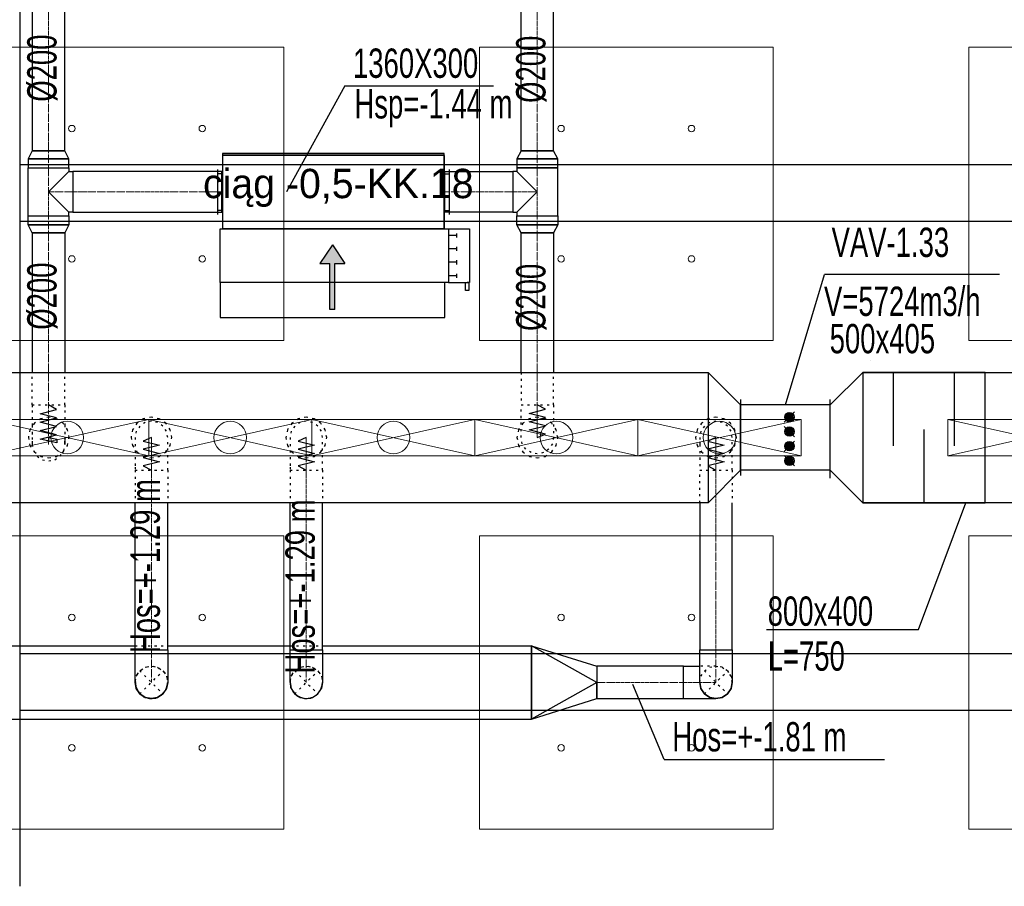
# Model space of a CAD drawing. Header units: centimetres. Extents: x -228435 to 46820, y -89367 to 152985.
# Tile 45 of 252: x -45760 to -39722, y 29250 to 34568. Entities that reach past the tile are written whole.
import ezdxf

# ---------------------------------------------------------------- set-up
doc = ezdxf.new("R2010")
doc.units = ezdxf.units.CM
doc.header["$LTSCALE"] = 50
for name, pattern in [('CADVENT_CENTERLINE', [9.9, 7.4, -1, 0.5, -1]), ('CADVENT_HIDDEN', [0.8, 0.25, -0.55]), ('Kondygnacja  -0_5$0$HIDDEN', [9.525, 6.35, -3.175]), ('Kondygnacja  -0_5$0$HIDDEN2', [4.7625, 3.175, -1.5875]), ('Osie rzutów$0$DASHDOT2', [12.7, 6.35, -3.175, 0, -3.175])]:
    doc.linetypes.add(name, pattern=pattern)
for name, color, linetype in [('01-103-Went PP_poziom-0_5$0$L_Nawiew', 3, 'Continuous'), ('bgde-nawiewDETAILS', 1, 'Continuous'), ('bgde-nawiewEXP', 1, 'Continuous'), ('bgde-nawiewHIDDEN', 1, 'Continuous'), ('bgde-tekst', 7, 'Continuous'), ('bgde-wywiewSOL', 5, 'Continuous'), ('bgde_redukcja', 3, 'Continuous'), ('bgde_tlumik', 6, 'Continuous'), ('bgde_VAV', 7, 'Continuous'), ('bgde_wymiary tłumik VAV', 7, 'Continuous'), ('Kondygnacja  -0_5$0$ARCH_KONSTR_POWYŻEJ RZUTU', 8, 'Kondygnacja  -0_5$0$HIDDEN'), ('Kondygnacja  -0_5$0$ARCH_KONSTR_POWYŻEJ RZUTU_IST', 8, 'Kondygnacja  -0_5$0$HIDDEN2'), ('Osie rzutów$0$ARCH_INFO_OSIE_IST', 8, 'Osie rzutów$0$DASHDOT2'), ('Osie rzutów$0$ARCH_INFO_OSIE_OPISY_IST', 8, 'Continuous')]:
    doc.layers.add(name, color=color, linetype=linetype)
for name, color, linetype, lineweight in [('bgde-nawiewCEN', 7, 'Continuous', 13), ('bgde_AJ_specyfikacja', 2, 'Continuous', 30), ('bgde_nawiewnik', 11, 'Continuous', 5), ('SU Lampy kwadratowe  -05$0$ARCH_SUFITY_PODWIESZANE', 8, 'Continuous', 9)]:
    doc.layers.add(name, color=color, linetype=linetype, lineweight=lineweight)

# ---------------------------------------------------------------- blocks, each defined once
blk = doc.blocks.new('Osie rzutów')
at = {"layer": 'Osie rzutów$0$ARCH_INFO_OSIE_IST', "ltscale": 10}
blk.add_line((8060, 12510), (8060, 4623.26), dxfattribs=at)
blk = doc.blocks.new('SU Lampy kwadratowe  -05$0$moduł sufitu')
at = {"layer": 'SU Lampy kwadratowe  -05$0$ARCH_SUFITY_PODWIESZANE'}
for points in [[(60, -60), (240, -60), (240, -240), (60, -240)], [(360, -60), (540, -60), (540, -240), (360, -240)], [(60, -360), (240, -360), (240, -540), (60, -540)], [(360, -360), (540, -360), (540, -540), (360, -540)]]:
    blk.add_lwpolyline(points, close=True, dxfattribs=at)
for centre in [(110, -110), (190, -110), (410, -110), (490, -110), (110, -190), (190, -190), (410, -190), (490, -190), (110, -410), (190, -410), (410, -410), (490, -410), (110, -490), (190, -490), (410, -490), (490, -490)]:
    blk.add_circle(centre, 2, dxfattribs=at)
blk = doc.blocks.new('SU Lampy kwadratowe  -05')
at = {"layer": 'SU Lampy kwadratowe  -05$0$ARCH_SUFITY_PODWIESZANE'}
for p in [(7460, 8000), (8060, 8000)]:
    blk.add_blockref('SU Lampy kwadratowe  -05$0$moduł sufitu', p, dxfattribs=at)
blk = doc.blocks.new('Kondygnacja  -0_5$0$konstrukcja istniejąca -0.5')
at = {"layer": 'Kondygnacja  -0_5$0$ARCH_KONSTR_POWYŻEJ RZUTU_IST', "ltscale": 10}
blk.add_lwpolyline([(7538, 8575), (7538, 7425)], dxfattribs=at)
at = {"layer": 'Kondygnacja  -0_5$0$ARCH_KONSTR_POWYŻEJ RZUTU_IST', "ltscale": 10, "elevation": 0}
for points in [[(7538, 7867.89), (8582, 7867.89)], [(8582, 7832.89), (7538, 7832.89)], [(7538, 7567.89), (8582, 7567.89)], [(8582, 7532.89), (7538, 7532.89)]]:
    blk.add_lwpolyline(points, dxfattribs=at)
blk = doc.blocks.new('blok')
at = {"layer": 'bgde_VAV', "color": 3, "linetype": 'Continuous', "lineweight": -2}
for p, q in [((-54400.4, 33775), (-54434.2, 33775)), ((-53950.4, 33775), (-54400.4, 33775)), ((-53966.7, 33775), (-54000.4, 33775)), ((-54434.2, 33225), (-54400.4, 33225)), ((-54400.4, 33225), (-54000.4, 33225)), ((-54000.4, 33225), (-53966.7, 33225))]:
    blk.add_line(p, q, dxfattribs=at)
at = {"layer": 'bgde_VAV', "color": 3, "linetype": 'ByBlock', "lineweight": -2}
for p, q in [((-54400.4, 33775), (-54400.4, 33225)), ((-54000.4, 33775), (-54000.4, 33225))]:
    blk.add_line(p, q, dxfattribs=at)
at = {"layer": 'bgde_VAV', "color": 3, "linetype": 'Continuous', "lineweight": -3}
for p, q in [((-54294.7, 33492.5), (-54357.9, 33555.7)), ((-54326.3, 33524.1), (-54354.9, 33524.1)), ((-54326.3, 33524.1), (-54353.5, 33533)), ((-54326.3, 33524.1), (-54353.5, 33515.3)), ((-54326.3, 33524.1), (-54349.5, 33540.9)), ((-54326.3, 33524.1), (-54349.5, 33507.3)), ((-54326.3, 33524.1), (-54343.1, 33547.3)), ((-54326.3, 33524.1), (-54343.1, 33501)), ((-54326.3, 33524.1), (-54335.1, 33551.3)), ((-54326.3, 33524.1), (-54335.1, 33496.9)), ((-54326.3, 33524.1), (-54326.3, 33552.7)), ((-54326.3, 33524.1), (-54317.5, 33551.3)), ((-54326.3, 33524.1), (-54309.5, 33547.3)), ((-54326.3, 33524.1), (-54303.2, 33540.9)), ((-54326.3, 33524.1), (-54299.1, 33533)), ((-54326.3, 33524.1), (-54299.1, 33515.3)), ((-54326.3, 33524.1), (-54303.2, 33507.3)), ((-54326.3, 33524.1), (-54309.5, 33501)), ((-54326.3, 33524.1), (-54317.5, 33496.9)), ((-54326.3, 33524.1), (-54326.3, 33495.5)), ((-54326.3, 33524.1), (-54297.7, 33524.1)), ((-54205.3, 33555.7), (-54268.5, 33492.5)), ((-54236.9, 33524.1), (-54265.5, 33524.1)), ((-54236.9, 33524.1), (-54264.1, 33533)), ((-54236.9, 33524.1), (-54264.1, 33515.3)), ((-54236.9, 33524.1), (-54260, 33540.9)), ((-54236.9, 33524.1), (-54260, 33507.3)), ((-54236.9, 33524.1), (-54253.7, 33547.3)), ((-54236.9, 33524.1), (-54253.7, 33501)), ((-54236.9, 33524.1), (-54245.7, 33551.3)), ((-54236.9, 33524.1), (-54245.7, 33496.9)), ((-54236.9, 33524.1), (-54236.9, 33552.7)), ((-54236.9, 33524.1), (-54228.1, 33551.3)), ((-54236.9, 33524.1), (-54220.1, 33547.3)), ((-54236.9, 33524.1), (-54213.8, 33540.9)), ((-54236.9, 33524.1), (-54209.7, 33533)), ((-54236.9, 33524.1), (-54209.7, 33515.3)), ((-54236.9, 33524.1), (-54213.8, 33507.3)), ((-54236.9, 33524.1), (-54220.1, 33501)), ((-54236.9, 33524.1), (-54228.1, 33496.9)), ((-54236.9, 33524.1), (-54236.9, 33495.5)), ((-54236.9, 33524.1), (-54208.3, 33524.1)), ((-54115.9, 33492.5), (-54179.1, 33555.7)), ((-54147.5, 33524.1), (-54176.1, 33524.1)), ((-54147.5, 33524.1), (-54174.7, 33533)), ((-54147.5, 33524.1), (-54174.7, 33515.3)), ((-54147.5, 33524.1), (-54170.6, 33540.9)), ((-54147.5, 33524.1), (-54170.6, 33507.3)), ((-54147.5, 33524.1), (-54164.3, 33547.3)), ((-54147.5, 33524.1), (-54164.3, 33501)), ((-54147.5, 33524.1), (-54156.3, 33551.3)), ((-54147.5, 33524.1), (-54156.3, 33496.9)), ((-54147.5, 33524.1), (-54147.5, 33552.7)), ((-54147.5, 33524.1), (-54138.7, 33551.3)), ((-54147.5, 33524.1), (-54130.7, 33547.3)), ((-54147.5, 33524.1), (-54124.3, 33540.9)), ((-54147.5, 33524.1), (-54120.3, 33533)), ((-54147.5, 33524.1), (-54120.3, 33515.3)), ((-54147.5, 33524.1), (-54124.3, 33507.3)), ((-54147.5, 33524.1), (-54130.7, 33501)), ((-54147.5, 33524.1), (-54138.7, 33496.9)), ((-54147.5, 33524.1), (-54147.5, 33495.5)), ((-54147.5, 33524.1), (-54118.9, 33524.1)), ((-54026.5, 33555.7), (-54089.7, 33492.5)), ((-54058.1, 33524.1), (-54086.7, 33524.1)), ((-54058.1, 33524.1), (-54085.3, 33533)), ((-54058.1, 33524.1), (-54085.3, 33515.3)), ((-54058.1, 33524.1), (-54081.2, 33540.9)), ((-54058.1, 33524.1), (-54081.2, 33507.3)), ((-54058.1, 33524.1), (-54074.9, 33547.3)), ((-54058.1, 33524.1), (-54074.9, 33501)), ((-54058.1, 33524.1), (-54066.9, 33551.3)), ((-54058.1, 33524.1), (-54066.9, 33496.9)), ((-54058.1, 33524.1), (-54058.1, 33552.7)), ((-54058.1, 33524.1), (-54049.2, 33551.3)), ((-54058.1, 33524.1), (-54041.3, 33547.3)), ((-54058.1, 33524.1), (-54034.9, 33540.9)), ((-54058.1, 33524.1), (-54030.9, 33533)), ((-54058.1, 33524.1), (-54030.9, 33515.3)), ((-54058.1, 33524.1), (-54034.9, 33507.3)), ((-54058.1, 33524.1), (-54041.3, 33501)), ((-54058.1, 33524.1), (-54049.2, 33496.9)), ((-54058.1, 33524.1), (-54058.1, 33495.5)), ((-54058.1, 33524.1), (-54029.5, 33524.1))]:
    blk.add_line(p, q, dxfattribs=at)
for centre in [(-54326.3, 33524.1), (-54236.9, 33524.1), (-54147.5, 33524.1), (-54058.1, 33524.1)]:
    blk.add_ellipse(centre, major_axis=(0, 28.6), ratio=1, start_param=-1.570796, end_param=4.712389, dxfattribs=at)
blk = doc.blocks.new('*a401')
at = {"layer": 'bgde-tekst'}
blk.add_line((0, 0), (911, 0), dxfattribs=at)
blk = doc.blocks.new('*a435')
at = {"layer": 'bgde-tekst'}
blk.add_line((0, 0), (1352, 0), dxfattribs=at)
blk = doc.blocks.new('A$C066D7839')
at = {"layer": 'bgde_nawiewnik'}
for p, q in [((-50, -11.15), (-50, 11.15)), ((-50, 11.15), (50, 11.15)), ((-50, -11.15), (50, 11.15)), ((50, -11.15), (-50, 11.15)), ((50, 11.15), (50, -11.15)), ((50, -11.15), (-50, -11.15))]:
    blk.add_line(p, q, dxfattribs=at)
blk.add_circle((0, 0), 10, dxfattribs=at)
blk = doc.blocks.new('A$C5B3E7367')
at = {"layer": '01-103-Went PP_poziom-0_5$0$L_Nawiew'}
h = blk.add_hatch(color=256, dxfattribs=at)
h.paths.add_polyline_path([(215, 704), (215, 674), (331.7, 674), (331.7, 612.1), (445.9, 689), (331.7, 765.9), (331.7, 704)])
h.paths.add_polyline_path([(48.3, 704), (48.3, 674), (215, 674), (215, 704)])
for p, q in [((215, 1525), (165, 1525)), ((165, 1525), (165, 1505)), ((215, 1400), (215, 1530)), ((545, 1530), (215, 1530)), ((215, 1530), (215, 1515)), ((545, 1400), (545, 1530)), ((165, 1505), (215, 1505)), ((243.8, 1452), (268.8, 1452)), ((256.2, 1452), (256.2, 1400)), ((326.2, 1452), (351.2, 1452)), ((338.8, 1452), (338.8, 1400)), ((408.8, 1452), (433.8, 1452)), ((421.2, 1452), (421.2, 1400)), ((491.2, 1452), (516.2, 1452)), ((503.8, 1452), (503.8, 1400)), ((545, 1400), (215, 1400)), ((215, 1400), (215, 1378)), ((545, 0), (545, 1400)), ((0, 1378), (215, 1378)), ((0, 0), (0, 1378)), ((215, 1378), (215, 0)), ((445.9, 689), (331.7, 765.9)), ((331.7, 704), (331.7, 765.9)), ((48.3, 704), (331.7, 704)), ((48.3, 704), (48.3, 674)), ((48.3, 674), (331.7, 674)), ((445.9, 689), (331.7, 612.1)), ((331.7, 612.1), (331.7, 674)), ((215, 0), (0, 0)), ((215, 0), (545, 0))]:
    blk.add_line(p, q, dxfattribs=at)
blk = doc.blocks.new('A$C53CA46B8')
at = {"layer": 'bgde-wywiewSOL'}
for p, q in [((112.9, 511.1), (-162.1, 511.1)), ((-137.1, 481.1), (-137.1, 511.1)), ((87.9, 481.1), (87.9, 511.1)), ((200.4, 481.1), (-249.6, 481.1)), ((-249.6, 481.1), (-249.6, -878.9)), ((200.4, 481.1), (200.4, -878.9)), ((200.4, -878.9), (-249.6, -878.9)), ((-137.1, -878.9), (-137.1, -908.9)), ((87.9, -878.9), (87.9, -908.9)), ((112.9, -908.9), (-162.1, -908.9))]:
    blk.add_line(p, q, dxfattribs=at)
at = {"layer": '01-103-Went PP_poziom-0_5$0$L_Nawiew'}
blk.add_blockref('A$C5B3E7367', (-794.6, -893.9), dxfattribs=at)
blk = doc.blocks.new('t34')
at = {"layer": 'bgde_tlumik'}
for p, q in [((-40401.3, 25953.2), (-40401.3, 26403.2)), ((-40026.3, 25953.2), (-40026.3, 26403.2)), ((-40213.8, 25603.2), (-40213.8, 26053.2))]:
    blk.add_line(p, q, dxfattribs=at)
blk.add_lwpolyline([(-40588.8, 25603.2), (-39838.8, 25603.2), (-39838.8, 26403.2), (-40588.8, 26403.2)], close=True, dxfattribs=at)

msp = doc.modelspace()

# ---------------------------------------------------------------- linework, layer by layer
at = {"layer": 'bgde-nawiewCEN', "linetype": 'CADVENT_CENTERLINE', "ltscale": 0.06}
for p, q in [((-45583.864, 33762.826), (-45583.864, 37796.041)), ((-42585.602, 33762.826), (-42585.602, 37796.109)), ((-45583.864, 33659.826), (-45583.864, 33762.826)), ((-42585.602, 33659.826), (-42585.602, 33762.826)), ((-45583.864, 33659.826), (-45583.864, 33511.826)), ((-42585.602, 33659.826), (-42585.602, 33511.826)), ((-45583.864, 33511.826), (-45583.864, 33363.826)), ((-45433.864, 33511.826), (-45583.864, 33511.826)), ((-45433.864, 33511.826), (-44521.109, 33511.826)), ((-44517.109, 33511.826), (-44521.109, 33511.826)), ((-43157.109, 33511.826), (-43153.109, 33511.826)), ((-42735.602, 33511.826), (-43153.109, 33511.826)), ((-42735.602, 33511.826), (-42585.602, 33511.826)), ((-42585.602, 33511.826), (-42585.602, 33363.826)), ((-45583.864, 33363.826), (-45583.864, 33260.826)), ((-42585.602, 33363.826), (-42585.602, 33260.826)), ((-45583.864, 33260.826), (-45583.864, 32203.959)), ((-42585.602, 33260.826), (-42585.602, 32203.959)), ((-45583.864, 32203.959), (-45583.864, 32169.297)), ((-42585.602, 32203.959), (-42585.602, 32185.263)), ((-42585.602, 32185.263), (-42585.602, 32134.152)), ((-45583.864, 32169.297), (-45583.762, 32079.087)), ((-42585.602, 32134.152), (-42585.602, 32106.359)), ((-45583.762, 32079.087), (-45583.646, 32035.981)), ((-42585.602, 32106.359), (-42585.602, 32082.833)), ((-42585.602, 32082.833), (-42585.602, 32063.218)), ((-42585.602, 32063.218), (-42585.602, 32047.159)), ((-45583.646, 32035.981), (-45583.496, 32003.983)), ((-45583.496, 32003.983), (-45583.32, 31981.762)), ((-45581.867, 31995.962), (-45581.765, 32003.959)), ((-44952.307, 32003.485), (-44952.307, 32003.959)), ((-44952.307, 32002.359), (-44952.307, 32003.485)), ((-44952.307, 32000.166), (-44952.307, 32002.359)), ((-44002.307, 32003.485), (-44002.307, 32003.959)), ((-44002.307, 32002.359), (-44002.307, 32003.485)), ((-44002.307, 32000.166), (-44002.307, 32002.359)), ((-42585.602, 32047.159), (-42585.602, 32034.3)), ((-42585.602, 32034.3), (-42585.602, 32024.285)), ((-42585.602, 32024.285), (-42585.602, 32016.759)), ((-42585.602, 32016.759), (-42585.602, 32011.366)), ((-42585.602, 32011.366), (-42585.602, 32007.752)), ((-42585.602, 32007.752), (-42585.602, 32005.559)), ((-42585.602, 32005.559), (-42585.602, 32004.433)), ((-42585.602, 32004.433), (-42585.602, 32003.959)), ((-41490.031, 32003.485), (-41490.031, 32003.959)), ((-41490.031, 32002.359), (-41490.031, 32003.485)), ((-41490.031, 32000.166), (-41490.031, 32002.359)), ((-45583.32, 31981.762), (-45583.125, 31967.983)), ((-45583.125, 31967.983), (-45582.919, 31961.315)), ((-45582.919, 31961.315), (-45582.71, 31960.423)), ((-45582.71, 31960.423), (-45582.504, 31963.975)), ((-45582.504, 31963.975), (-45582.309, 31970.638)), ((-45582.309, 31970.638), (-45582.133, 31979.079)), ((-45582.133, 31979.079), (-45581.983, 31987.964)), ((-45581.983, 31987.964), (-45581.867, 31995.962)), ((-44952.307, 31996.552), (-44952.307, 32000.166)), ((-44952.307, 31991.159), (-44952.307, 31996.552)), ((-44952.307, 31983.633), (-44952.307, 31991.159)), ((-44952.307, 31973.618), (-44952.307, 31983.633)), ((-44952.307, 31960.759), (-44952.307, 31973.618)), ((-44952.307, 31944.7), (-44952.307, 31960.759)), ((-44952.307, 31925.085), (-44952.307, 31944.7)), ((-44002.307, 31996.552), (-44002.307, 32000.166)), ((-44002.307, 31991.159), (-44002.307, 31996.552)), ((-44002.307, 31983.633), (-44002.307, 31991.159)), ((-44002.307, 31973.618), (-44002.307, 31983.633)), ((-44002.307, 31960.759), (-44002.307, 31973.618)), ((-44002.307, 31944.7), (-44002.307, 31960.759)), ((-44002.307, 31925.085), (-44002.307, 31944.7)), ((-41490.031, 31996.552), (-41490.031, 32000.166)), ((-41490.031, 31991.159), (-41490.031, 31996.552)), ((-41490.031, 31983.633), (-41490.031, 31991.159)), ((-41490.031, 31973.618), (-41490.031, 31983.633)), ((-41490.031, 31960.759), (-41490.031, 31973.618)), ((-41490.031, 31944.7), (-41490.031, 31960.759)), ((-41490.031, 31925.085), (-41490.031, 31944.7)), ((-44952.307, 31901.559), (-44952.307, 31925.085)), ((-44952.307, 31873.766), (-44952.307, 31901.559)), ((-44002.307, 31901.559), (-44002.307, 31925.085)), ((-44002.307, 31873.766), (-44002.307, 31901.559)), ((-41490.031, 31901.559), (-41490.031, 31925.085)), ((-41490.031, 31873.766), (-41490.031, 31901.559)), ((-44952.307, 31822.655), (-44952.307, 31873.766)), ((-44952.307, 31803.959), (-44952.307, 31822.655)), ((-44002.307, 31822.655), (-44002.307, 31873.766)), ((-44002.307, 31803.959), (-44002.307, 31822.655)), ((-41490.031, 31822.655), (-41490.031, 31873.766)), ((-41490.031, 31803.959), (-41490.031, 31822.655)), ((-44952.307, 31803.959), (-44952.307, 30701.612)), ((-44002.307, 31803.959), (-44002.307, 30701.612)), ((-41490.031, 31803.959), (-41490.031, 30701.612)), ((-44952.307, 30701.612), (-44952.307, 30501.612)), ((-44002.307, 30701.612), (-44002.307, 30501.612)), ((-41490.031, 30701.612), (-41490.031, 30501.612)), ((-42220.939, 30501.612), (-41690.031, 30501.612)), ((-41690.031, 30501.612), (-41490.031, 30501.612))]:
    msp.add_line(p, q, dxfattribs=at)
at = {"layer": 'bgde-nawiewDETAILS', "linetype": 'CADVENT_HIDDEN'}
for p, q in [((-45023.017, 30430.901), (-44881.596, 30572.322)), ((-45023.017, 30572.322), (-44881.596, 30430.901)), ((-44073.017, 30430.901), (-43931.596, 30572.322)), ((-44073.017, 30572.322), (-43931.596, 30430.901)), ((-41560.742, 30430.901), (-41419.321, 30572.322)), ((-41560.742, 30572.322), (-41419.321, 30430.901))]:
    msp.add_line(p, q, dxfattribs=at)
at = {"layer": 'bgde-nawiewEXP', "linetype": 'Continuous'}
for points in [[(-45683.864, 37603.941), (-45683.864, 33762.826), (-45483.864, 33762.826), (-45483.864, 37603.941)], [(-42685.602, 33762.826), (-42485.602, 33762.826), (-42485.602, 37603.941)], [(-42685.602, 33762.826), (-42685.602, 37603.941)], [(-45708.864, 33363.826), (-45708.864, 33659.826), (-45458.864, 33659.826), (-45458.864, 33636.826)], [(-45708.864, 33363.826), (-45458.864, 33363.826), (-45458.864, 33386.826), (-45583.864, 33511.826), (-45458.864, 33636.826), (-45433.864, 33636.826), (-45433.864, 33386.826), (-45458.864, 33386.826)], [(-44521.109, 33386.826), (-44521.109, 33636.826), (-44517.109, 33636.826)], [(-43157.109, 33386.826), (-43153.109, 33386.826), (-43153.109, 33636.826), (-43157.109, 33636.826)], [(-42710.602, 33386.826), (-42585.602, 33511.826), (-42710.602, 33636.826)], [(-44521.109, 33386.826), (-44517.109, 33386.826)], [(-45683.864, 33260.826), (-45683.864, 32403.941)], [(-45683.864, 33260.826), (-45483.864, 33260.826), (-45483.864, 32403.941)], [(-42685.602, 32403.941), (-42685.602, 33260.826), (-42485.602, 33260.826), (-42485.602, 32403.941)], [(-41538.801, 31603.941), (-59190.003, 31603.941), (-59190.003, 32403.941), (-41538.801, 32403.941)], [(-40588.801, 32403.941), (630.964, 32403.941), (630.964, 31603.941), (-40588.801, 31603.941)], [(-45052.307, 30701.612), (-44852.307, 30701.612), (-44852.307, 31603.941)], [(-45052.307, 30701.612), (-45052.307, 31603.941)], [(-44102.307, 30701.612), (-43902.307, 30701.612), (-43902.307, 31603.941)], [(-44102.307, 30701.612), (-44102.307, 31603.941)], [(-41590.031, 31603.941), (-41590.031, 30701.612), (-41390.031, 30701.612), (-41390.031, 31603.941)], [(-46548.659, 30726.612), (-45052.307, 30726.612)], [(-44852.307, 30726.612), (-44102.307, 30726.612)], [(-44102.307, 30501.612), (-44102.307, 30701.612), (-43902.307, 30701.612), (-43902.307, 30501.612), (-43909.919, 30463.343), (-43914.27, 30456.831)], [(-43902.307, 30726.612), (-42620.939, 30726.612), (-42620.939, 30276.612), (-42620.939, 30726.612), (-42220.939, 30601.612), (-42220.939, 30501.612), (-42620.939, 30726.612)], [(-42620.939, 30276.612), (-42620.939, 30726.612)], [(-41690.031, 30401.612), (-41490.031, 30401.612), (-41528.3, 30409.224), (-41560.742, 30430.901), (-41582.419, 30463.343), (-41590.031, 30501.612), (-41590.031, 30701.612), (-41390.031, 30701.612), (-41390.031, 30501.612), (-41397.643, 30463.343), (-41419.321, 30430.901), (-41451.763, 30409.224), (-41490.031, 30401.612), (-41528.3, 30409.224), (-41560.742, 30430.901), (-41582.419, 30463.343), (-41590.031, 30501.612), (-41582.419, 30463.343), (-41560.742, 30430.901), (-41528.3, 30409.224), (-41490.031, 30401.612), (-41451.763, 30409.224), (-41419.321, 30430.901), (-41397.643, 30463.343), (-41390.031, 30501.612), (-41397.643, 30463.343), (-41419.321, 30430.901), (-41451.763, 30409.224), (-41490.031, 30401.612)], [(-41690.031, 30401.612), (-41690.031, 30601.612), (-41590.031, 30601.612)], [(-45052.307, 30501.612), (-45047.705, 30478.479)], [(-45050.357, 30496.904), (-45048.249, 30473.414), (-45030.155, 30438.845), (-45024.273, 30433.931)], [(-44879.646, 30435.608), (-44864.526, 30453.709), (-44852.877, 30490.948), (-44853.562, 30498.581)], [(-44864.177, 30456.971), (-44859.919, 30463.343), (-44852.307, 30501.612)], [(-44102.307, 30501.612), (-44097.753, 30478.721)], [(-44102.307, 30501.612), (-44094.695, 30463.343), (-44096.223, 30471.025)], [(-44100.346, 30496.877), (-44098.311, 30473.628), (-44080.294, 30439.018), (-44074.294, 30433.984)], [(-43964.038, 30409.224), (-43931.596, 30430.901), (-43909.919, 30463.343), (-43902.307, 30501.612)], [(-43929.635, 30435.635), (-43914.633, 30453.514), (-43902.901, 30490.726), (-43903.584, 30498.529)], [(-45046.19, 30470.86), (-45044.695, 30463.343), (-45023.017, 30430.901), (-45003.407, 30417.798)], [(-44921.555, 30407.728), (-44914.038, 30409.224), (-44881.596, 30430.901), (-44868.493, 30450.511)], [(-44094.695, 30463.343), (-44073.017, 30430.901), (-44053.612, 30417.935)], [(-44094.695, 30463.343), (-44073.017, 30430.901), (-44040.575, 30409.224), (-44047.087, 30413.575)], [(-43964.038, 30409.224), (-43931.596, 30430.901), (-43918.63, 30450.306)], [(-45018.31, 30428.951), (-45000.209, 30413.831), (-44962.971, 30402.182), (-44955.337, 30402.867)], [(-44996.947, 30413.481), (-44990.575, 30409.224), (-44952.307, 30401.612), (-44929.174, 30406.213)], [(-44947.6, 30403.561), (-44924.109, 30405.669), (-44889.54, 30423.764), (-44884.626, 30429.646)], [(-44068.283, 30428.94), (-44050.405, 30413.938), (-44013.192, 30402.206), (-44005.39, 30402.889)], [(-44040.575, 30409.224), (-44002.307, 30401.612), (-43979.417, 30406.165)], [(-44040.575, 30409.224), (-44002.307, 30401.612), (-43964.038, 30409.224), (-43971.72, 30407.696)], [(-43997.572, 30403.573), (-43974.323, 30405.607), (-43939.713, 30423.624), (-43934.679, 30429.624)], [(-51792.988, 30276.612), (-42620.939, 30276.612)]]:
    msp.add_lwpolyline(points, dxfattribs=at)
for points in [[(-45708.864, 33659.826), (-45458.864, 33659.826), (-45458.864, 33714.669), (-45483.864, 33762.826), (-45683.864, 33762.826), (-45708.864, 33714.669), (-45708.864, 33714.669), (-45699.349, 33714.669), (-45699.349, 33714.669), (-45708.864, 33714.669), (-45708.864, 33714.669)], [(-42710.602, 33659.826), (-42460.602, 33659.826), (-42460.602, 33714.669), (-42485.602, 33762.826), (-42685.602, 33762.826), (-42710.602, 33714.669), (-42710.602, 33714.669), (-42701.087, 33714.669), (-42701.087, 33714.669), (-42710.602, 33714.669), (-42710.602, 33714.669)], [(-45699.349, 33714.669), (-45672.253, 33714.669), (-45672.253, 33714.669)], [(-45672.253, 33714.669), (-45631.7, 33714.669), (-45631.7, 33714.669)], [(-45631.7, 33714.669), (-45583.864, 33714.669), (-45583.864, 33714.669)], [(-45583.864, 33714.669), (-45536.029, 33714.669), (-45536.029, 33714.669)], [(-45536.029, 33714.669), (-45495.476, 33714.669), (-45495.476, 33714.669)], [(-45495.476, 33714.669), (-45468.38, 33714.669), (-45468.38, 33714.669)], [(-45468.38, 33714.669), (-45458.864, 33714.669), (-45458.864, 33714.669)], [(-44517.109, 33736.826), (-43157.109, 33736.826), (-43157.109, 33746.826), (-44517.109, 33746.826)], [(-44517.109, 33286.826), (-43157.109, 33286.826), (-43157.109, 33736.826), (-44517.109, 33736.826)], [(-42701.087, 33714.669), (-42673.99, 33714.669), (-42673.99, 33714.669)], [(-42673.99, 33714.669), (-42633.437, 33714.669), (-42633.437, 33714.669)], [(-42633.437, 33714.669), (-42585.602, 33714.669), (-42585.602, 33714.669)], [(-42585.602, 33714.669), (-42537.766, 33714.669), (-42537.766, 33714.669)], [(-42537.766, 33714.669), (-42497.213, 33714.669), (-42497.213, 33714.669)], [(-42497.213, 33714.669), (-42470.117, 33714.669), (-42470.117, 33714.669)], [(-42470.117, 33714.669), (-42460.602, 33714.669), (-42460.602, 33714.669)], [(-45433.864, 33386.826), (-44521.109, 33386.826), (-44521.109, 33636.826), (-45433.864, 33636.826), (-45433.864, 33396.341)], [(-43153.109, 33386.826), (-43153.109, 33636.826), (-42735.602, 33636.826), (-42735.602, 33386.826)], [(-42735.602, 33386.826), (-42710.602, 33386.826), (-42710.602, 33363.826), (-42460.602, 33363.826), (-42460.602, 33659.826), (-42710.602, 33659.826), (-42710.602, 33636.826), (-42735.602, 33636.826), (-42735.602, 33396.341)], [(-45708.864, 33308.983), (-45708.864, 33363.826), (-45458.864, 33363.826), (-45458.864, 33308.983), (-45483.864, 33260.826), (-45683.864, 33260.826)], [(-42710.602, 33308.983), (-42710.602, 33363.826), (-42460.602, 33363.826), (-42460.602, 33308.983), (-42485.602, 33260.826), (-42685.602, 33260.826)], [(-45708.864, 33308.983), (-45699.349, 33308.983), (-45699.349, 33308.983)], [(-45699.349, 33308.983), (-45672.253, 33308.983), (-45672.253, 33308.983)], [(-45672.253, 33308.983), (-45631.7, 33308.983), (-45631.7, 33308.983)], [(-45631.7, 33308.983), (-45583.864, 33308.983), (-45583.864, 33308.983)], [(-45583.864, 33308.983), (-45536.029, 33308.983), (-45536.029, 33308.983)], [(-45536.029, 33308.983), (-45495.476, 33308.983), (-45495.476, 33308.983)], [(-45495.476, 33308.983), (-45468.38, 33308.983), (-45468.38, 33308.983)], [(-45468.38, 33308.983), (-45458.864, 33308.983), (-45458.864, 33308.983)], [(-42710.602, 33308.983), (-42701.087, 33308.983), (-42701.087, 33308.983)], [(-42701.087, 33308.983), (-42673.99, 33308.983), (-42673.99, 33308.983)], [(-42673.99, 33308.983), (-42633.437, 33308.983), (-42633.437, 33308.983)], [(-42633.437, 33308.983), (-42585.602, 33308.983), (-42585.602, 33308.983)], [(-42585.602, 33308.983), (-42537.766, 33308.983), (-42537.766, 33308.983)], [(-42537.766, 33308.983), (-42497.213, 33308.983), (-42497.213, 33308.983)], [(-42497.213, 33308.983), (-42470.117, 33308.983), (-42470.117, 33308.983)], [(-42470.117, 33308.983), (-42460.602, 33308.983), (-42460.602, 33308.983)], [(-41538.801, 31603.941), (-41338.801, 31803.941), (-41338.801, 32203.941), (-41538.801, 32403.941)], [(-40588.801, 31603.941), (-40788.801, 31803.941), (-40788.801, 32203.941), (-40588.801, 32403.941)], [(-45052.307, 30501.612), (-45052.307, 30701.612), (-44852.307, 30701.612), (-44852.307, 30501.612), (-44859.919, 30463.343), (-44881.596, 30430.901), (-44914.038, 30409.224), (-44952.307, 30401.612), (-44990.575, 30409.224), (-45023.017, 30430.901), (-45044.695, 30463.343)], [(-42220.938, 30463.343), (-42220.938, 30401.612), (-41690.031, 30401.612), (-41690.031, 30601.612), (-42220.938, 30601.612), (-42220.938, 30501.612)], [(-42620.939, 30276.612), (-42220.939, 30401.612), (-42220.939, 30501.612)]]:
    msp.add_lwpolyline(points, close=True, dxfattribs=at)
at = {"layer": 'bgde-nawiewHIDDEN', "linetype": 'CADVENT_HIDDEN'}
for points in [[(-44517.109, 33386.826), (-44517.109, 33636.826)], [(-43157.109, 33386.826), (-43157.109, 33636.826)], [(-45683.864, 32203.959), (-45483.864, 32203.959), (-45483.864, 32403.941)], [(-45683.864, 32203.959), (-45683.864, 32403.941)], [(-42685.602, 32403.941), (-42685.602, 32203.959), (-42485.602, 32203.959), (-42485.602, 32403.941)], [(-45683.864, 32203.959), (-45683.864, 32169.241), (-45683.762, 32078.908), (-45683.646, 32035.681), (-45683.495, 32003.592), (-45683.319, 31981.316), (-45683.124, 31967.517), (-45682.918, 31960.843), (-45675.136, 31922.653), (-45674.912, 31921.701), (-45653.08, 31889.345), (-45620.534, 31867.811), (-45582.23, 31860.376), (-45543.999, 31868.172), (-45511.661, 31890.012), (-45490.14, 31922.572), (-45482.712, 31960.895), (-45482.506, 31964.448), (-45482.311, 31971.113), (-45482.135, 31979.559), (-45481.985, 31988.451), (-45481.868, 31996.457), (-45481.766, 32004.461)], [(-45683.864, 32203.959), (-45483.864, 32203.959), (-45483.864, 32169.353), (-45483.763, 32079.266), (-45483.647, 32036.28), (-45483.497, 32004.375), (-45483.321, 31982.207), (-45483.127, 31968.45), (-45482.921, 31961.786)], [(-45052.307, 31803.959), (-45052.307, 31603.941)], [(-45052.307, 31803.959), (-44852.307, 31803.959), (-44852.307, 31603.941)], [(-44102.307, 31803.959), (-44102.307, 31603.941)], [(-44102.307, 31803.959), (-43902.307, 31803.959), (-43902.307, 31603.941)], [(-41590.031, 31603.941), (-41590.031, 31803.959), (-41390.031, 31803.959), (-41390.031, 31603.941)], [(-45052.307, 30726.612), (-44852.307, 30726.612)], [(-44102.307, 30726.612), (-43902.307, 30726.612)], [(-45052.307, 30501.612), (-45044.695, 30539.88), (-45023.017, 30572.322), (-44990.575, 30593.999), (-44952.307, 30601.612), (-44914.038, 30593.999), (-44881.596, 30572.322), (-44859.919, 30539.88), (-44852.307, 30501.612)], [(-45051.736, 30512.275), (-45040.087, 30549.514), (-45015.074, 30579.46), (-44980.505, 30597.554), (-44941.643, 30601.041), (-44904.404, 30589.392), (-44874.459, 30564.378), (-44856.365, 30529.809), (-44853.562, 30498.581)], [(-44102.307, 30501.612), (-44094.695, 30539.88), (-44073.017, 30572.322), (-44040.575, 30593.999), (-44002.307, 30601.612), (-43964.038, 30593.999), (-43931.596, 30572.322), (-43909.919, 30539.88), (-43902.307, 30501.612)], [(-44101.712, 30512.497), (-44089.98, 30549.709), (-44064.9, 30579.599), (-44030.291, 30597.616), (-43991.421, 30601.017), (-43954.209, 30589.285), (-43924.319, 30564.205), (-43906.302, 30529.595), (-43903.584, 30498.529)], [(-41590.031, 30501.612), (-41582.419, 30539.88), (-41560.742, 30572.322), (-41528.3, 30593.999), (-41490.031, 30601.612), (-41590.031, 30601.612)], [(-41590.031, 30501.612), (-41582.419, 30539.88), (-41560.742, 30572.322), (-41528.3, 30593.999), (-41490.031, 30601.612), (-41451.763, 30593.999), (-41419.321, 30572.322), (-41397.643, 30539.88), (-41390.031, 30501.612), (-41397.643, 30539.88), (-41419.321, 30572.322), (-41451.763, 30593.999), (-41490.031, 30601.612)], [(-45051.736, 30512.275), (-45050.357, 30496.904)], [(-44101.712, 30512.497), (-44100.346, 30496.877)], [(-45047.705, 30478.479), (-45046.19, 30470.86)], [(-45024.273, 30433.931), (-45018.31, 30428.951)], [(-44884.626, 30429.646), (-44879.646, 30435.608)], [(-44868.493, 30450.511), (-44864.177, 30456.971)], [(-44097.753, 30478.721), (-44096.223, 30471.025)], [(-44074.294, 30433.984), (-44068.283, 30428.94)], [(-43934.679, 30429.624), (-43929.635, 30435.635)], [(-43918.63, 30450.306), (-43914.27, 30456.831)], [(-45003.407, 30417.798), (-44996.947, 30413.481)], [(-44955.337, 30402.867), (-44947.6, 30403.561)], [(-44929.174, 30406.213), (-44921.555, 30407.728)], [(-44053.612, 30417.935), (-44047.087, 30413.575)], [(-44005.39, 30402.889), (-43997.572, 30403.573)], [(-43979.417, 30406.165), (-43971.72, 30407.696)]]:
    msp.add_lwpolyline(points, dxfattribs=at)
at = {"layer": 'bgde-nawiewHIDDEN'}
for points in [[(-45581.765, 32003.959), (-45531.885, 31994.273), (-45533.168, 31970.726), (-45633.434, 31994.62), (-45533.585, 32020.975), (-45633.682, 32046.581), (-45533.749, 32072.589), (-45633.795, 32097.825), (-45533.828, 32124.116), (-45633.849, 32150.318), (-45533.861, 32176.128), (-45583.864, 32203.959)], [(-42585.602, 32003.959), (-42535.602, 32025.257), (-42635.602, 32050.618), (-42535.602, 32075.839), (-42635.602, 32101.124), (-42535.602, 32126.659), (-42635.602, 32152.018), (-42535.602, 32177.477), (-42585.602, 32203.959)], [(-44952.307, 32003.959), (-45002.307, 31982.661), (-44902.307, 31957.299), (-45002.307, 31932.079), (-44902.307, 31906.794), (-45002.307, 31881.259), (-44902.307, 31855.9), (-45002.307, 31830.441), (-44952.307, 31803.959)], [(-44002.307, 32003.959), (-44052.307, 31982.661), (-43952.307, 31957.299), (-44052.307, 31932.079), (-43952.307, 31906.794), (-44052.307, 31881.259), (-43952.307, 31855.9), (-44052.307, 31830.441), (-44002.307, 31803.959)], [(-41490.031, 32003.959), (-41540.031, 31982.08), (-41440.031, 31957.017), (-41540.031, 31931.783), (-41440.031, 31906.082), (-41540.031, 31880.898), (-41440.031, 31855.769), (-41540.031, 31830.416), (-41490.031, 31803.959)]]:
    msp.add_lwpolyline(points, dxfattribs=at)
at = {"layer": 'bgde-nawiewHIDDEN', "linetype": 'CADVENT_HIDDEN'}
for points in [[(-42685.602, 32003.959), (-42685.602, 32203.959), (-42485.602, 32203.959), (-42485.602, 32003.959), (-42493.214, 31965.691), (-42514.891, 31933.248), (-42547.333, 31911.571), (-42585.602, 31903.959), (-42623.87, 31911.571), (-42656.312, 31933.248), (-42677.99, 31965.691)], [(-45706.765, 32003.959), (-45697.25, 31956.123), (-45670.153, 31915.571), (-45629.6, 31888.474), (-45581.765, 31878.959), (-45533.929, 31888.474), (-45493.376, 31915.571), (-45466.28, 31956.123), (-45456.765, 32003.959), (-45466.28, 32051.794), (-45493.376, 32092.347), (-45533.929, 32119.444), (-45581.765, 32128.959), (-45629.6, 32119.444), (-45670.153, 32092.347), (-45697.25, 32051.794)], [(-45706.765, 32003.959), (-45697.25, 31956.123), (-45670.153, 31915.571), (-45629.6, 31888.474), (-45581.765, 31878.959), (-45533.929, 31888.474), (-45493.376, 31915.571), (-45466.28, 31956.123), (-45456.765, 32003.959), (-45466.28, 32051.794), (-45493.376, 32092.347), (-45533.929, 32119.444), (-45581.765, 32128.959), (-45629.6, 32119.444), (-45670.153, 32092.347), (-45697.25, 32051.794)], [(-45077.307, 32003.959), (-45067.792, 31956.123), (-45040.695, 31915.571), (-45000.142, 31888.474), (-44952.307, 31878.959), (-44904.471, 31888.474), (-44863.918, 31915.571), (-44836.822, 31956.123), (-44827.307, 32003.959), (-44836.822, 32051.794), (-44863.918, 32092.347), (-44904.471, 32119.444), (-44952.307, 32128.959), (-45000.142, 32119.444), (-45040.695, 32092.347), (-45067.792, 32051.794)], [(-45077.307, 32003.959), (-45067.792, 31956.123), (-45040.695, 31915.571), (-45000.142, 31888.474), (-44952.307, 31878.959), (-44904.471, 31888.474), (-44863.918, 31915.571), (-44836.822, 31956.123), (-44827.307, 32003.959), (-44836.822, 32051.794), (-44863.918, 32092.347), (-44904.471, 32119.444), (-44952.307, 32128.959), (-45000.142, 32119.444), (-45040.695, 32092.347), (-45067.792, 32051.794)], [(-44127.307, 32003.959), (-44117.792, 31956.123), (-44090.695, 31915.571), (-44050.142, 31888.474), (-44002.307, 31878.959), (-43954.471, 31888.474), (-43913.918, 31915.571), (-43886.822, 31956.123), (-43877.307, 32003.959), (-43886.822, 32051.794), (-43913.918, 32092.347), (-43954.471, 32119.444), (-44002.307, 32128.959), (-44050.142, 32119.444), (-44090.695, 32092.347), (-44117.792, 32051.794)], [(-44127.307, 32003.959), (-44117.792, 31956.123), (-44090.695, 31915.571), (-44050.142, 31888.474), (-44002.307, 31878.959), (-43954.471, 31888.474), (-43913.918, 31915.571), (-43886.822, 31956.123), (-43877.307, 32003.959), (-43886.822, 32051.794), (-43913.918, 32092.347), (-43954.471, 32119.444), (-44002.307, 32128.959), (-44050.142, 32119.444), (-44090.695, 32092.347), (-44117.792, 32051.794)], [(-42710.602, 32003.959), (-42701.087, 31956.123), (-42673.99, 31915.571), (-42633.437, 31888.474), (-42585.602, 31878.959), (-42537.766, 31888.474), (-42497.213, 31915.571), (-42470.117, 31956.123), (-42460.602, 32003.959), (-42470.117, 32051.794), (-42497.213, 32092.347), (-42537.766, 32119.444), (-42585.602, 32128.959), (-42633.437, 32119.444), (-42673.99, 32092.347), (-42701.087, 32051.794)], [(-42710.602, 32003.959), (-42701.087, 31956.123), (-42673.99, 31915.571), (-42633.437, 31888.474), (-42585.602, 31878.959), (-42537.766, 31888.474), (-42497.213, 31915.571), (-42470.117, 31956.123), (-42460.602, 32003.959), (-42470.117, 32051.794), (-42497.213, 32092.347), (-42537.766, 32119.444), (-42585.602, 32128.959), (-42633.437, 32119.444), (-42673.99, 32092.347), (-42701.087, 32051.794)], [(-41615.031, 32003.959), (-41605.516, 31956.123), (-41578.42, 31915.571), (-41537.867, 31888.474), (-41490.031, 31878.959), (-41442.196, 31888.474), (-41401.643, 31915.571), (-41374.546, 31956.123), (-41365.031, 32003.959), (-41374.546, 32051.794), (-41401.643, 32092.347), (-41442.196, 32119.444), (-41490.031, 32128.959), (-41537.867, 32119.444), (-41578.42, 32092.347), (-41605.516, 32051.794)], [(-41615.031, 32003.959), (-41605.516, 31956.123), (-41578.42, 31915.571), (-41537.867, 31888.474), (-41490.031, 31878.959), (-41442.196, 31888.474), (-41401.643, 31915.571), (-41374.546, 31956.123), (-41365.031, 32003.959), (-41374.546, 32051.794), (-41401.643, 32092.347), (-41442.196, 32119.444), (-41490.031, 32128.959), (-41537.867, 32119.444), (-41578.42, 32092.347), (-41605.516, 32051.794)], [(-45052.307, 31803.959), (-44852.307, 31803.959), (-44852.307, 32003.959), (-44859.919, 32042.227), (-44881.596, 32074.67), (-44914.038, 32096.347), (-44952.307, 32103.959), (-44990.575, 32096.347), (-45023.017, 32074.67), (-45044.695, 32042.227), (-45052.307, 32003.959), (-45052.307, 31822.655)], [(-44102.307, 31803.959), (-43902.307, 31803.959), (-43902.307, 32003.959), (-43909.919, 32042.227), (-43931.596, 32074.67), (-43964.038, 32096.347), (-44002.307, 32103.959), (-44040.575, 32096.347), (-44073.017, 32074.67), (-44094.695, 32042.227), (-44102.307, 32003.959), (-44102.307, 31822.655)], [(-41590.031, 31960.759), (-41590.031, 31803.959), (-41390.031, 31803.959), (-41390.031, 32003.959), (-41397.643, 32042.227), (-41419.321, 32074.67), (-41451.763, 32096.347), (-41490.031, 32103.959), (-41528.3, 32096.347), (-41560.742, 32074.67), (-41582.419, 32042.227), (-41590.031, 32003.959), (-41590.031, 31973.618)]]:
    msp.add_lwpolyline(points, close=True, dxfattribs=at)
at = {"layer": 'bgde-tekst'}
for points in [[(-43766.149, 34161.449), (-44123.59, 33511.826), (-44123.59, 33511.826)], [(-41807.662, 30027.827), (-42000.343, 30489.336), (-42000.343, 30489.336)]]:
    msp.add_lwpolyline(points, dxfattribs=at)
at = {"layer": 'bgde-tekst', "elevation": 1920}
for points in [[(-43766.149, 34161.449), (-44123.59, 33511.826), (-44123.59, 33511.826)], [(-41807.662, 30027.827), (-42000.343, 30489.336), (-42000.343, 30489.336)]]:
    msp.add_lwpolyline(points, dxfattribs=at)
at = {"layer": 'bgde_VAV'}
for p in [(-41063.801, 32203.942), (-39750.821, 33003.905, 21.417)]:
    msp.add_line(p, (-40824.002, 33003.905, 21.417), dxfattribs=at)
at = {"layer": 'bgde_wymiary tłumik VAV'}
for p, q in [((-40248.936, 30825.442), (-39957.553, 31603.941)), ((-41179.28, 30825.442), (-40248.936, 30825.442))]:
    msp.add_line(p, q, dxfattribs=at)

# ---------------------------------------------------------------- block references
at = {"layer": '01-103-Went PP_poziom-0_5$0$L_Nawiew', "xscale": -1, "rotation": 270}
msp.add_blockref('A$C53CA46B8', (-43637.259, 33535.396, 3110), dxfattribs=at)
at = {"layer": '01-103-Went PP_poziom-0_5$0$L_Nawiew', "xscale": 10, "yscale": 10, "zscale": 10}
for p in [(-45468.405, 32003.959, 1362.041), (-44468.405, 32003.959, 1362.041), (-43468.405, 32003.959, 1362.041), (-42468.405, 32003.959, 1362.041), (-41468.405, 32003.959, 1362.041), (-39567.836, 32003.959, 987.119)]:
    msp.add_blockref('A$C066D7839', p, dxfattribs=at)
at = {"layer": 'bgde-tekst'}
for name, p in [('*a401', (-43766.149, 34161.449)), ('*a401', (-43766.149, 34161.449, 1920)), ('*a435', (-41807.662, 30027.827)), ('*a435', (-41807.662, 30027.827, 1920))]:
    msp.add_blockref(name, p, dxfattribs=at)
at = {"layer": 'bgde_redukcja', "rotation": 270}
msp.add_blockref('blok', (-74563.832, -22196.486), dxfattribs=at)
at = {"layer": 'bgde_tlumik'}
msp.add_blockref('t34', (0, 6000.707), dxfattribs=at)
at = {"layer": 'Kondygnacja  -0_5$0$ARCH_KONSTR_POWYŻEJ RZUTU', "xscale": 10, "yscale": 10, "zscale": 10}
msp.add_blockref('Kondygnacja  -0_5$0$konstrukcja istniejąca -0.5', (-121140, -45000), dxfattribs=at)
at = {"layer": 'Osie rzutów$0$ARCH_INFO_OSIE_OPISY_IST', "xscale": 10, "yscale": 10, "zscale": 10}
msp.add_blockref('Osie rzutów', (-121140, -45000), dxfattribs=at)
at = {"layer": 'SU Lampy kwadratowe  -05$0$ARCH_SUFITY_PODWIESZANE', "xscale": 10, "yscale": 10, "zscale": 10}
msp.add_blockref('SU Lampy kwadratowe  -05', (-121140, -45000), dxfattribs=at)

# ---------------------------------------------------------------- texts
at = {"layer": 'bgde-tekst', "width": 0.7}
for s, p in [('%%c200', (-45533.864, 34065.126, 630)), ('%%c200', (-42535.602, 34057.82, 630)), ('%%c200', (-45533.864, 32665.648, 630)), ('%%c200', (-42535.602, 32658.342, 630)), ('Hos=+-1.29 m ', (-44900.539, 30681.486, -250.662)), ('Hos=+-1.29 m ', (-43950.539, 30556.361, -172.959))]:
    msp.add_text(s, height=180, rotation=90, dxfattribs=at).set_placement(p)
for s, p in [('1360X300', (-43716.149, 34211.449)), ('1360X300', (-43716.149, 34211.449, 1920)), ('Hsp=-1.44 m ', (-43707.223, 33962.217)), ('Hsp=-1.44 m ', (-43707.223, 33962.217, 1920)), ('Hos=+-1.81 m ', (-41757.662, 30077.827)), ('Hos=+-1.81 m ', (-41757.662, 30077.827, 1920))]:
    msp.add_text(s, height=180, dxfattribs=at).set_placement(p)
at = {"layer": 'bgde_AJ_specyfikacja', "insert": (-44635.542, 33653.083, 1920), "char_height": 180, "width": 1750.96649, "attachment_point": 1}
msp.add_mtext('ciąg -0,5-KK.18', dxfattribs=at)
at = {"layer": 'bgde_VAV', "width": 0.7}
for s, p in [('VAV-1.33', (-40781.059, 33112.208, 1941.417)), ('V=5724m3/h', (-40827.468, 32750.399, 1941.417))]:
    msp.add_text(s, height=180, dxfattribs=at).set_placement(p)
at = {"layer": 'bgde_wymiary tłumik VAV', "width": 0.7}
for s, p in [('500x405', (-40792.686, 32521.186, 1920)), ('800x400', (-41172.853, 30848.92, 1920)), ('L=750', (-41172.853, 30573.26, 1920))]:
    msp.add_text(s, height=180, dxfattribs=at).set_placement(p)

doc.saveas('drawing.dxf')
